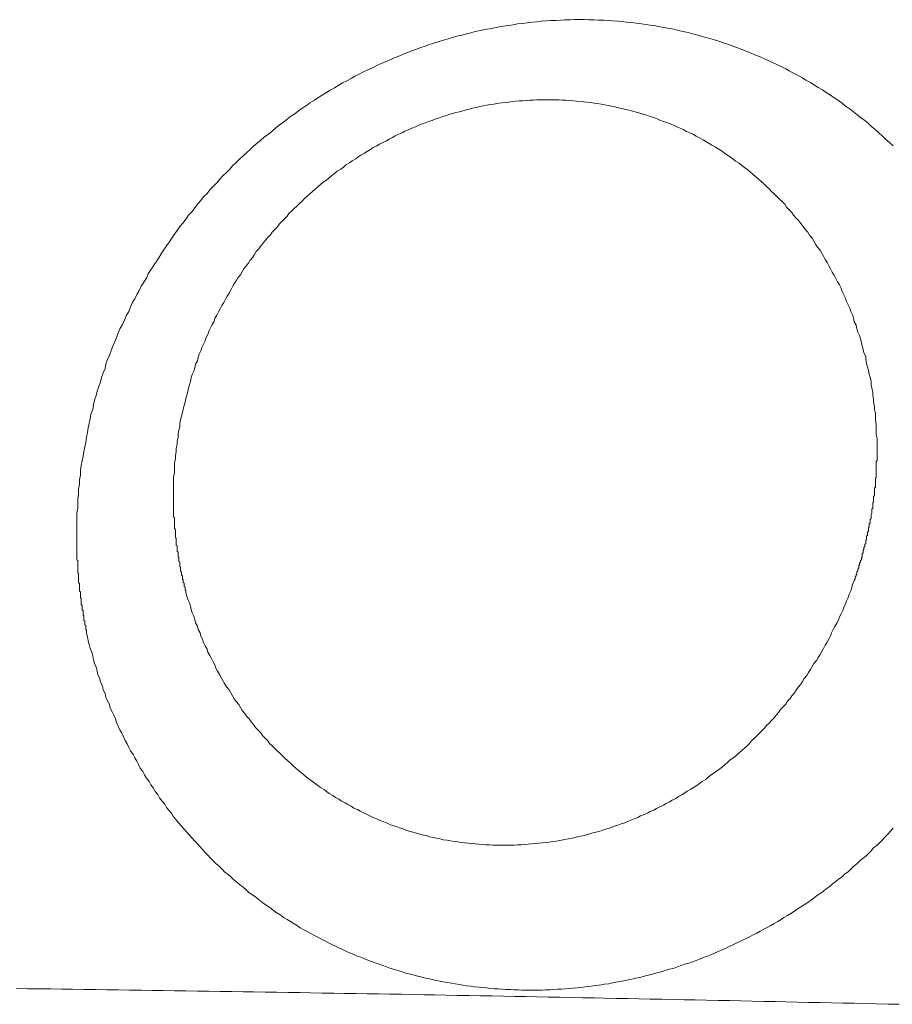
# Model space of a CAD drawing. Header units: millimetres. Extents: x -2274 to 12297, y -16157 to 26321.
# Tile 235 of 256: x -488.688 to -487.695, y -847.785 to -846.666. Entities that reach past the tile are written whole.
import ezdxf

# ---------------------------------------------------------------- set-up
doc = ezdxf.new("R2010")
doc.units = ezdxf.units.MM

msp = doc.modelspace()

# ---------------------------------------------------------------- linework, layer by layer
at = {"color": 253, "lineweight": 13}
for points in [[(-487.6945, -846.8091, 0), (-487.6985, -846.8053, 0), (-487.7025, -846.8016, 0), (-487.7065, -846.798, 0), (-487.7105, -846.7943, 0), (-487.7145, -846.7907, 0), (-487.7185, -846.7872, 0), (-487.7225, -846.7837, 0), (-487.7265, -846.7803, 0), (-487.7315, -846.7769, 0), (-487.7355, -846.7735, 0), (-487.7395, -846.7702, 0), (-487.7435, -846.7669, 0), (-487.7485, -846.7637, 0), (-487.7525, -846.7605, 0), (-487.7565, -846.7574, 0), (-487.7615, -846.7544, 0), (-487.7655, -846.7513, 0), (-487.7705, -846.7484, 0), (-487.7745, -846.7454, 0), (-487.7795, -846.7426, 0), (-487.7845, -846.7397, 0), (-487.7885, -846.7369, 0), (-487.7935, -846.7342, 0), (-487.7975, -846.7315, 0), (-487.8025, -846.7289, 0), (-487.8075, -846.7263, 0), (-487.8125, -846.7238, 0), (-487.8165, -846.7213, 0), (-487.8215, -846.7189, 0), (-487.8265, -846.7165, 0), (-487.8315, -846.7142, 0), (-487.8365, -846.7119, 0), (-487.8415, -846.7097, 0), (-487.8465, -846.7075, 0), (-487.8515, -846.7054, 0), (-487.8565, -846.7034, 0), (-487.8615, -846.7014, 0), (-487.8665, -846.6994, 0), (-487.8715, -846.6975, 0), (-487.8765, -846.6957, 0), (-487.8815, -846.6939, 0), (-487.8865, -846.6921, 0), (-487.8915, -846.6904, 0), (-487.8965, -846.6888, 0), (-487.9015, -846.6872, 0), (-487.9075, -846.6857, 0), (-487.9125, -846.6842, 0), (-487.9175, -846.6828, 0), (-487.9225, -846.6815, 0), (-487.9275, -846.6801, 0), (-487.9335, -846.6789, 0), (-487.9385, -846.6777, 0), (-487.9435, -846.6765, 0), (-487.9495, -846.6755, 0), (-487.9545, -846.6744, 0), (-487.9595, -846.6735, 0), (-487.9645, -846.6725, 0), (-487.9705, -846.6717, 0), (-487.9755, -846.6709, 0), (-487.9805, -846.6701, 0), (-487.9865, -846.6694, 0), (-487.9915, -846.6688, 0), (-487.9975, -846.6682, 0), (-488.0025, -846.6677, 0), (-488.0075, -846.6672, 0), (-488.0135, -846.6668, 0), (-488.0185, -846.6664, 0), (-488.0235, -846.6661, 0), (-488.0295, -846.6659, 0), (-488.0345, -846.6657, 0), (-488.0405, -846.6656, 0), (-488.0455, -846.6655, 0), (-488.0505, -846.6655, 0), (-488.0565, -846.6655, 0), (-488.0615, -846.6656, 0), (-488.0675, -846.6658, 0), (-488.0725, -846.666, 0), (-488.0775, -846.6663, 0), (-488.0835, -846.6666, 0), (-488.0885, -846.667, 0), (-488.0945, -846.6674, 0), (-488.0995, -846.6679, 0), (-488.1045, -846.6684, 0), (-488.1105, -846.669, 0), (-488.1155, -846.6697, 0), (-488.1215, -846.6704, 0), (-488.1265, -846.6712, 0), (-488.1315, -846.672, 0), (-488.1375, -846.6728, 0), (-488.1425, -846.6738, 0), (-488.1475, -846.6747, 0), (-488.1535, -846.6758, 0), (-488.1585, -846.6768, 0), (-488.1635, -846.678, 0), (-488.1695, -846.6791, 0), (-488.1745, -846.6804, 0), (-488.1795, -846.6817, 0), (-488.1845, -846.683, 0), (-488.1905, -846.6844, 0), (-488.1955, -846.6858, 0), (-488.2005, -846.6873, 0), (-488.2055, -846.6888, 0), (-488.2105, -846.6904, 0), (-488.2165, -846.6921, 0), (-488.2215, -846.6937, 0), (-488.2265, -846.6955, 0), (-488.2315, -846.6973, 0), (-488.2365, -846.6991, 0), (-488.2415, -846.701, 0), (-488.2465, -846.7029, 0), (-488.2515, -846.7049, 0), (-488.2565, -846.7069, 0), (-488.2615, -846.709, 0), (-488.2665, -846.7111, 0), (-488.2715, -846.7133, 0), (-488.2765, -846.7155, 0), (-488.2815, -846.7178, 0), (-488.2865, -846.7201, 0), (-488.2915, -846.7224, 0), (-488.2965, -846.7248, 0), (-488.3015, -846.7273, 0), (-488.3065, -846.7298, 0), (-488.3105, -846.7323, 0), (-488.3155, -846.7349, 0), (-488.3205, -846.7375, 0), (-488.3255, -846.7402, 0), (-488.3295, -846.7429, 0), (-488.3345, -846.7457, 0), (-488.3385, -846.7485, 0), (-488.3435, -846.7513, 0), (-488.3485, -846.7542, 0), (-488.3525, -846.7572, 0), (-488.3575, -846.7601, 0), (-488.3615, -846.7631, 0), (-488.3665, -846.7662, 0), (-488.3705, -846.7693, 0), (-488.3745, -846.7724, 0), (-488.3795, -846.7756, 0), (-488.3835, -846.7788, 0), (-488.3875, -846.7821, 0), (-488.3925, -846.7854, 0), (-488.3965, -846.7887, 0), (-488.4005, -846.7921, 0), (-488.4045, -846.7955, 0), (-488.4095, -846.799, 0), (-488.4135, -846.8025, 0), (-488.4175, -846.806, 0), (-488.4215, -846.8095, 0), (-488.4255, -846.8131, 0), (-488.4295, -846.8168, 0), (-488.4335, -846.8204, 0), (-488.4375, -846.8241, 0), (-488.4415, -846.8279, 0), (-488.4455, -846.8317, 0), (-488.4485, -846.8355, 0), (-488.4525, -846.8393, 0), (-488.4565, -846.8432, 0), (-488.4605, -846.8471, 0), (-488.4635, -846.851, 0), (-488.4675, -846.855, 0), (-488.4715, -846.859, 0), (-488.4745, -846.863, 0), (-488.4785, -846.8671, 0), (-488.4815, -846.8712, 0), (-488.4855, -846.8753, 0), (-488.4885, -846.8795, 0), (-488.4915, -846.8837, 0), (-488.4955, -846.8879, 0), (-488.4985, -846.8922, 0), (-488.5015, -846.8964, 0), (-488.5055, -846.9008, 0), (-488.5085, -846.9051, 0), (-488.5115, -846.9095, 0), (-488.5145, -846.9138, 0), (-488.5175, -846.9183, 0), (-488.5205, -846.9227, 0), (-488.5235, -846.9272, 0), (-488.5265, -846.9317, 0), (-488.5295, -846.9362, 0), (-488.5325, -846.9408, 0), (-488.5355, -846.9453, 0), (-488.5385, -846.9499, 0), (-488.5415, -846.9546, 0), (-488.5435, -846.9592, 0), (-488.5465, -846.9639, 0), (-488.5495, -846.9686, 0), (-488.5515, -846.9733, 0), (-488.5545, -846.9781, 0), (-488.5565, -846.9828, 0), (-488.5595, -846.9876, 0), (-488.5615, -846.9924, 0), (-488.5635, -846.9973, 0), (-488.5665, -847.0021, 0), (-488.5685, -847.007, 0), (-488.5705, -847.0119, 0), (-488.5735, -847.0168, 0), (-488.5755, -847.0218, 0), (-488.5775, -847.0267, 0), (-488.5795, -847.0317, 0), (-488.5815, -847.0367, 0), (-488.5835, -847.0417, 0), (-488.5855, -847.0468, 0), (-488.5875, -847.0518, 0), (-488.5895, -847.0569, 0), (-488.5905, -847.062, 0), (-488.5925, -847.0671, 0), (-488.5945, -847.0722, 0), (-488.5955, -847.0774, 0), (-488.5975, -847.0826, 0), (-488.5995, -847.0877, 0), (-488.6005, -847.0929, 0), (-488.6025, -847.0981, 0), (-488.6035, -847.1034, 0), (-488.6045, -847.1086, 0), (-488.6065, -847.1139, 0), (-488.6075, -847.1191, 0), (-488.6085, -847.1244, 0), (-488.6095, -847.1297, 0), (-488.6105, -847.135, 0), (-488.6115, -847.1403, 0), (-488.6125, -847.1457, 0), (-488.6135, -847.151, 0), (-488.6145, -847.1563, 0), (-488.6155, -847.1617, 0), (-488.6165, -847.1671, 0), (-488.6175, -847.1724, 0), (-488.6185, -847.1778, 0), (-488.6185, -847.1832, 0), (-488.6195, -847.1886, 0), (-488.6195, -847.194, 0), (-488.6205, -847.1994, 0), (-488.6205, -847.2048, 0), (-488.6215, -847.2102, 0), (-488.6215, -847.2156, 0), (-488.6215, -847.221, 0), (-488.6225, -847.2265, 0), (-488.6225, -847.2319, 0), (-488.6225, -847.2373, 0), (-488.6225, -847.2427, 0), (-488.6225, -847.2481, 0), (-488.6225, -847.2535, 0)], [(-487.7125, -847.1535, 0), (-487.7125, -847.1495, 0), (-487.7125, -847.1455, 0), (-487.7125, -847.1414, 0), (-487.7135, -847.1373, 0), (-487.7135, -847.1333, 0), (-487.7135, -847.1292, 0), (-487.7135, -847.1252, 0), (-487.7145, -847.1211, 0), (-487.7145, -847.117, 0), (-487.7145, -847.113, 0), (-487.7155, -847.1089, 0), (-487.7155, -847.1048, 0), (-487.7165, -847.1008, 0), (-487.7165, -847.0967, 0), (-487.7175, -847.0927, 0), (-487.7175, -847.0886, 0), (-487.7185, -847.0846, 0), (-487.7195, -847.0805, 0), (-487.7195, -847.0765, 0), (-487.7205, -847.0724, 0), (-487.7215, -847.0684, 0), (-487.7225, -847.0644, 0), (-487.7235, -847.0604, 0), (-487.7245, -847.0563, 0), (-487.7255, -847.0523, 0), (-487.7255, -847.0483, 0), (-487.7275, -847.0444, 0), (-487.7285, -847.0404, 0), (-487.7295, -847.0364, 0), (-487.7305, -847.0324, 0), (-487.7315, -847.0285, 0), (-487.7325, -847.0246, 0), (-487.7345, -847.0206, 0), (-487.7355, -847.0167, 0), (-487.7365, -847.0128, 0), (-487.7385, -847.0089, 0), (-487.7395, -847.005, 0), (-487.7405, -847.0012, 0), (-487.7425, -846.9973, 0), (-487.7435, -846.9935, 0), (-487.7455, -846.9897, 0), (-487.7475, -846.9859, 0), (-487.7485, -846.9821, 0), (-487.7505, -846.9783, 0), (-487.7525, -846.9745, 0), (-487.7535, -846.9708, 0), (-487.7555, -846.9671, 0), (-487.7575, -846.9634, 0), (-487.7595, -846.9597, 0), (-487.7615, -846.9561, 0), (-487.7635, -846.9524, 0), (-487.7655, -846.9488, 0), (-487.7675, -846.9452, 0), (-487.7695, -846.9416, 0), (-487.7715, -846.9381, 0), (-487.7735, -846.9345, 0), (-487.7755, -846.931, 0), (-487.7775, -846.9276, 0), (-487.7805, -846.9241, 0), (-487.7825, -846.9207, 0), (-487.7845, -846.9173, 0), (-487.7865, -846.9139, 0), (-487.7895, -846.9105, 0), (-487.7915, -846.9072, 0), (-487.7945, -846.9039, 0), (-487.7965, -846.9006, 0), (-487.7995, -846.8974, 0), (-487.8015, -846.8941, 0), (-487.8045, -846.891, 0), (-487.8075, -846.8878, 0), (-487.8095, -846.8847, 0), (-487.8125, -846.8816, 0), (-487.8155, -846.8785, 0), (-487.8175, -846.8754, 0), (-487.8205, -846.8724, 0), (-487.8235, -846.8695, 0), (-487.8265, -846.8665, 0), (-487.8295, -846.8636, 0), (-487.8325, -846.8607, 0), (-487.8355, -846.8579, 0), (-487.8385, -846.855, 0), (-487.8415, -846.8523, 0), (-487.8445, -846.8495, 0), (-487.8475, -846.8468, 0), (-487.8505, -846.8441, 0), (-487.8535, -846.8415, 0), (-487.8565, -846.8388, 0), (-487.8595, -846.8363, 0), (-487.8635, -846.8337, 0), (-487.8665, -846.8312, 0), (-487.8695, -846.8287, 0), (-487.8735, -846.8263, 0), (-487.8765, -846.8239, 0), (-487.8795, -846.8215, 0), (-487.8835, -846.8192, 0), (-487.8865, -846.8169, 0), (-487.8895, -846.8147, 0), (-487.8935, -846.8125, 0), (-487.8965, -846.8103, 0), (-487.9005, -846.8081, 0), (-487.9035, -846.8061, 0), (-487.9075, -846.804, 0), (-487.9105, -846.802, 0), (-487.9145, -846.8, 0), (-487.9185, -846.7981, 0), (-487.9215, -846.7962, 0), (-487.9255, -846.7943, 0), (-487.9295, -846.7925, 0), (-487.9325, -846.7908, 0), (-487.9365, -846.789, 0), (-487.9405, -846.7874, 0), (-487.9435, -846.7857, 0), (-487.9475, -846.7841, 0), (-487.9515, -846.7826, 0), (-487.9555, -846.7811, 0), (-487.9595, -846.7796, 0), (-487.9625, -846.7782, 0), (-487.9665, -846.7768, 0), (-487.9705, -846.7755, 0), (-487.9745, -846.7742, 0), (-487.9785, -846.773, 0), (-487.9825, -846.7718, 0), (-487.9865, -846.7706, 0), (-487.9905, -846.7695, 0), (-487.9945, -846.7685, 0), (-487.9985, -846.7675, 0), (-488.0025, -846.7665, 0), (-488.0065, -846.7656, 0), (-488.0105, -846.7647, 0), (-488.0145, -846.7639, 0), (-488.0185, -846.7631, 0), (-488.0225, -846.7623, 0), (-488.0265, -846.7616, 0), (-488.0305, -846.761, 0), (-488.0345, -846.7604, 0), (-488.0385, -846.7598, 0), (-488.0425, -846.7593, 0), (-488.0465, -846.7588, 0), (-488.0505, -846.7584, 0), (-488.0545, -846.758, 0), (-488.0585, -846.7577, 0), (-488.0625, -846.7574, 0), (-488.0665, -846.7572, 0), (-488.0705, -846.7569, 0), (-488.0745, -846.7568, 0), (-488.0785, -846.7567, 0), (-488.0825, -846.7566, 0), (-488.0875, -846.7566, 0), (-488.0915, -846.7566, 0), (-488.0955, -846.7566, 0), (-488.0995, -846.7568, 0), (-488.1035, -846.7569, 0), (-488.1075, -846.7571, 0), (-488.1115, -846.7573, 0), (-488.1155, -846.7576, 0), (-488.1195, -846.7579, 0), (-488.1235, -846.7583, 0), (-488.1275, -846.7587, 0), (-488.1315, -846.7592, 0), (-488.1355, -846.7597, 0), (-488.1395, -846.7602, 0), (-488.1445, -846.7608, 0), (-488.1485, -846.7614, 0), (-488.1525, -846.7621, 0), (-488.1565, -846.7628, 0), (-488.1605, -846.7636, 0), (-488.1645, -846.7644, 0), (-488.1685, -846.7652, 0), (-488.1725, -846.7661, 0), (-488.1765, -846.7671, 0), (-488.1795, -846.768, 0), (-488.1835, -846.769, 0), (-488.1875, -846.7701, 0), (-488.1915, -846.7712, 0), (-488.1955, -846.7723, 0), (-488.1995, -846.7735, 0), (-488.2035, -846.7747, 0), (-488.2075, -846.776, 0), (-488.2115, -846.7773, 0), (-488.2155, -846.7786, 0), (-488.2185, -846.78, 0), (-488.2225, -846.7814, 0), (-488.2265, -846.7829, 0), (-488.2305, -846.7843, 0), (-488.2345, -846.7859, 0), (-488.2375, -846.7874, 0), (-488.2415, -846.789, 0), (-488.2455, -846.7907, 0), (-488.2495, -846.7923, 0), (-488.2525, -846.794, 0), (-488.2565, -846.7958, 0), (-488.2605, -846.7976, 0), (-488.2635, -846.7994, 0), (-488.2675, -846.8012, 0), (-488.2705, -846.8031, 0), (-488.2745, -846.8051, 0), (-488.2785, -846.807, 0), (-488.2815, -846.809, 0), (-488.2855, -846.811, 0), (-488.2885, -846.8131, 0), (-488.2925, -846.8152, 0), (-488.2955, -846.8173, 0), (-488.2995, -846.8194, 0), (-488.3025, -846.8216, 0), (-488.3055, -846.8239, 0), (-488.3095, -846.8261, 0), (-488.3125, -846.8284, 0), (-488.3165, -846.8307, 0), (-488.3195, -846.8331, 0), (-488.3225, -846.8354, 0), (-488.3265, -846.8378, 0), (-488.3295, -846.8403, 0), (-488.3325, -846.8427, 0), (-488.3355, -846.8452, 0), (-488.3385, -846.8478, 0), (-488.3425, -846.8503, 0), (-488.3455, -846.8529, 0), (-488.3485, -846.8555, 0), (-488.3515, -846.8581, 0), (-488.3545, -846.8608, 0), (-488.3575, -846.8635, 0), (-488.3605, -846.8662, 0), (-488.3635, -846.869, 0), (-488.3665, -846.8717, 0), (-488.3695, -846.8745, 0), (-488.3725, -846.8774, 0), (-488.3755, -846.8802, 0), (-488.3785, -846.8831, 0), (-488.3815, -846.886, 0), (-488.3835, -846.8889, 0), (-488.3865, -846.8919, 0), (-488.3895, -846.8949, 0), (-488.3925, -846.8979, 0), (-488.3945, -846.9009, 0), (-488.3975, -846.9039, 0), (-488.4005, -846.907, 0), (-488.4025, -846.9101, 0), (-488.4055, -846.9132, 0), (-488.4085, -846.9164, 0), (-488.4105, -846.9195, 0), (-488.4135, -846.9227, 0), (-488.4155, -846.9259, 0), (-488.4185, -846.9291, 0), (-488.4205, -846.9324, 0), (-488.4225, -846.9356, 0), (-488.4255, -846.9389, 0), (-488.4275, -846.9422, 0), (-488.4305, -846.9456, 0), (-488.4325, -846.9489, 0), (-488.4345, -846.9523, 0), (-488.4365, -846.9557, 0), (-488.4395, -846.9591, 0), (-488.4415, -846.9625, 0), (-488.4435, -846.9659, 0), (-488.4455, -846.9694, 0), (-488.4475, -846.9729, 0), (-488.4495, -846.9764, 0), (-488.4515, -846.9799, 0), (-488.4535, -846.9834, 0), (-488.4555, -846.9869, 0), (-488.4575, -846.9905, 0), (-488.4595, -846.9941, 0), (-488.4615, -846.9977, 0), (-488.4635, -847.0013, 0), (-488.4655, -847.0049, 0), (-488.4665, -847.0086, 0), (-488.4685, -847.0122, 0), (-488.4705, -847.0159, 0), (-488.4725, -847.0196, 0), (-488.4735, -847.0233, 0), (-488.4755, -847.027, 0), (-488.4765, -847.0308, 0), (-488.4785, -847.0345, 0), (-488.4805, -847.0383, 0), (-488.4815, -847.0421, 0), (-488.4835, -847.0459, 0), (-488.4845, -847.0497, 0), (-488.4855, -847.0535, 0), (-488.4875, -847.0573, 0), (-488.4885, -847.0612, 0), (-488.4895, -847.065, 0), (-488.4915, -847.0689, 0), (-488.4925, -847.0728, 0), (-488.4935, -847.0767, 0), (-488.4945, -847.0806, 0), (-488.4955, -847.0845, 0), (-488.4965, -847.0884, 0), (-488.4975, -847.0924, 0), (-488.4985, -847.0963, 0), (-488.4995, -847.1003, 0), (-488.5005, -847.1043, 0), (-488.5015, -847.1082, 0), (-488.5025, -847.1122, 0), (-488.5035, -847.1162, 0), (-488.5045, -847.1203, 0), (-488.5055, -847.1243, 0), (-488.5055, -847.1283, 0), (-488.5065, -847.1323, 0), (-488.5075, -847.1364, 0), (-488.5075, -847.1404, 0), (-488.5085, -847.1445, 0), (-488.5085, -847.1486, 0), (-488.5095, -847.1526, 0), (-488.5095, -847.1567, 0), (-488.5105, -847.1608, 0), (-488.5105, -847.1649, 0), (-488.5115, -847.1689, 0), (-488.5115, -847.173, 0), (-488.5115, -847.1771, 0), (-488.5115, -847.1812, 0), (-488.5125, -847.1853, 0), (-488.5125, -847.1894, 0), (-488.5125, -847.1935, 0), (-488.5125, -847.1976, 0), (-488.5125, -847.2017, 0), (-488.5125, -847.2058, 0), (-488.5125, -847.2099, 0), (-488.5125, -847.214, 0), (-488.5125, -847.2181, 0)], [(-487.7385, -847.3036, 0), (-487.7385, -847.3025, 0), (-487.7375, -847.3014, 0), (-487.7375, -847.3002, 0), (-487.7375, -847.2991, 0), (-487.7365, -847.2979, 0), (-487.7365, -847.2968, 0), (-487.7355, -847.2957, 0), (-487.7355, -847.2945, 0), (-487.7355, -847.2934, 0), (-487.7345, -847.2922, 0), (-487.7345, -847.2911, 0), (-487.7345, -847.29, 0), (-487.7335, -847.2888, 0), (-487.7335, -847.2877, 0), (-487.7335, -847.2865, 0), (-487.7325, -847.2854, 0), (-487.7325, -847.2842, 0), (-487.7325, -847.2831, 0), (-487.7315, -847.2819, 0), (-487.7315, -847.2807, 0), (-487.7305, -847.2796, 0), (-487.7305, -847.2784, 0), (-487.7305, -847.2773, 0), (-487.7295, -847.2761, 0), (-487.7295, -847.275, 0), (-487.7295, -847.2738, 0), (-487.7295, -847.2726, 0), (-487.7285, -847.2715, 0), (-487.7285, -847.2703, 0), (-487.7285, -847.2691, 0), (-487.7275, -847.268, 0), (-487.7275, -847.2668, 0), (-487.7275, -847.2656, 0), (-487.7265, -847.2645, 0), (-487.7265, -847.2633, 0), (-487.7265, -847.2621, 0), (-487.7255, -847.261, 0), (-487.7255, -847.2598, 0), (-487.7255, -847.2586, 0), (-487.7255, -847.2575, 0), (-487.7245, -847.2563, 0), (-487.7245, -847.2551, 0), (-487.7245, -847.2539, 0), (-487.7245, -847.2527, 0), (-487.7235, -847.2516, 0), (-487.7235, -847.2504, 0), (-487.7235, -847.2492, 0), (-487.7235, -847.248, 0), (-487.7225, -847.2469, 0), (-487.7225, -847.2457, 0), (-487.7225, -847.2445, 0), (-487.7225, -847.2433, 0), (-487.7215, -847.2421, 0), (-487.7215, -847.2409, 0), (-487.7215, -847.2398, 0), (-487.7215, -847.2386, 0), (-487.7205, -847.2374, 0), (-487.7205, -847.2362, 0), (-487.7205, -847.235, 0), (-487.7205, -847.2338, 0), (-487.7195, -847.2326, 0), (-487.7195, -847.2314, 0), (-487.7195, -847.2303, 0), (-487.7195, -847.2291, 0), (-487.7195, -847.2279, 0), (-487.7185, -847.2267, 0), (-487.7185, -847.2255, 0), (-487.7185, -847.2243, 0), (-487.7185, -847.2231, 0), (-487.7185, -847.2219, 0), (-487.7175, -847.2207, 0), (-487.7175, -847.2195, 0), (-487.7175, -847.2183, 0), (-487.7175, -847.2171, 0), (-487.7175, -847.2159, 0), (-487.7175, -847.2147, 0), (-487.7165, -847.2136, 0), (-487.7165, -847.2124, 0), (-487.7165, -847.2112, 0), (-487.7165, -847.21, 0), (-487.7165, -847.2088, 0), (-487.7165, -847.2076, 0), (-487.7155, -847.2064, 0), (-487.7155, -847.2052, 0), (-487.7155, -847.204, 0), (-487.7155, -847.2028, 0), (-487.7155, -847.2016, 0), (-487.7155, -847.2004, 0), (-487.7155, -847.1992, 0), (-487.7155, -847.198, 0), (-487.7145, -847.1968, 0), (-487.7145, -847.1956, 0), (-487.7145, -847.1944, 0), (-487.7145, -847.1932, 0), (-487.7145, -847.192, 0), (-487.7145, -847.1908, 0), (-487.7145, -847.1896, 0), (-487.7145, -847.1884, 0), (-487.7145, -847.1872, 0), (-487.7135, -847.186, 0), (-487.7135, -847.1848, 0), (-487.7135, -847.1836, 0), (-487.7135, -847.1824, 0), (-487.7135, -847.1812, 0), (-487.7135, -847.18, 0), (-487.7135, -847.1788, 0), (-487.7135, -847.1776, 0), (-487.7135, -847.1764, 0), (-487.7135, -847.1752, 0), (-487.7135, -847.174, 0), (-487.7135, -847.1728, 0), (-487.7135, -847.1716, 0), (-487.7135, -847.1704, 0), (-487.7135, -847.1691, 0), (-487.7135, -847.1679, 0), (-487.7125, -847.1667, 0), (-487.7125, -847.1655, 0), (-487.7125, -847.1643, 0), (-487.7125, -847.1631, 0), (-487.7125, -847.1619, 0), (-487.7125, -847.1607, 0), (-487.7125, -847.1595, 0), (-487.7125, -847.1583, 0), (-487.7125, -847.1571, 0), (-487.7125, -847.1559, 0), (-487.7125, -847.1547, 0), (-487.7125, -847.1535, 0)], [(-488.5125, -847.2181, 0), (-488.5125, -847.2189, 0), (-488.5125, -847.2197, 0), (-488.5125, -847.2204, 0), (-488.5125, -847.2212, 0), (-488.5125, -847.222, 0), (-488.5125, -847.2228, 0), (-488.5125, -847.2236, 0), (-488.5125, -847.2244, 0), (-488.5125, -847.2252, 0), (-488.5125, -847.226, 0), (-488.5125, -847.2268, 0), (-488.5125, -847.2276, 0), (-488.5125, -847.2284, 0), (-488.5125, -847.2291, 0), (-488.5125, -847.2299, 0), (-488.5125, -847.2307, 0), (-488.5115, -847.2315, 0), (-488.5115, -847.2323, 0), (-488.5115, -847.2331, 0), (-488.5115, -847.2339, 0), (-488.5115, -847.2347, 0), (-488.5115, -847.2355, 0), (-488.5115, -847.2362, 0), (-488.5115, -847.237, 0), (-488.5115, -847.2378, 0), (-488.5115, -847.2386, 0), (-488.5115, -847.2394, 0), (-488.5115, -847.2402, 0), (-488.5115, -847.241, 0), (-488.5115, -847.2418, 0), (-488.5115, -847.2426, 0), (-488.5115, -847.2433, 0), (-488.5115, -847.2441, 0), (-488.5105, -847.2449, 0), (-488.5105, -847.2457, 0), (-488.5105, -847.2465, 0), (-488.5105, -847.2473, 0), (-488.5105, -847.2481, 0), (-488.5105, -847.2488, 0), (-488.5105, -847.2496, 0), (-488.5105, -847.2504, 0), (-488.5105, -847.2512, 0), (-488.5105, -847.252, 0), (-488.5105, -847.2528, 0), (-488.5105, -847.2536, 0), (-488.5105, -847.2543, 0), (-488.5095, -847.2551, 0), (-488.5095, -847.2559, 0), (-488.5095, -847.2567, 0), (-488.5095, -847.2575, 0), (-488.5095, -847.2583, 0), (-488.5095, -847.259, 0), (-488.5095, -847.2598, 0), (-488.5095, -847.2606, 0), (-488.5095, -847.2614, 0), (-488.5095, -847.2622, 0), (-488.5095, -847.263, 0), (-488.5085, -847.2637, 0), (-488.5085, -847.2645, 0), (-488.5085, -847.2653, 0), (-488.5085, -847.2661, 0), (-488.5085, -847.2669, 0), (-488.5085, -847.2676, 0), (-488.5085, -847.2684, 0), (-488.5085, -847.2692, 0), (-488.5085, -847.27, 0), (-488.5075, -847.2708, 0), (-488.5075, -847.2715, 0), (-488.5075, -847.2723, 0), (-488.5075, -847.2731, 0), (-488.5075, -847.2739, 0), (-488.5075, -847.2746, 0), (-488.5075, -847.2754, 0), (-488.5075, -847.2762, 0), (-488.5065, -847.277, 0), (-488.5065, -847.2777, 0), (-488.5065, -847.2785, 0), (-488.5065, -847.2793, 0), (-488.5065, -847.2801, 0), (-488.5065, -847.2808, 0), (-488.5065, -847.2816, 0), (-488.5055, -847.2824, 0), (-488.5055, -847.2832, 0), (-488.5055, -847.2839, 0), (-488.5055, -847.2847, 0), (-488.5055, -847.2855, 0), (-488.5055, -847.2863, 0), (-488.5055, -847.287, 0), (-488.5045, -847.2878, 0), (-488.5045, -847.2886, 0), (-488.5045, -847.2893, 0), (-488.5045, -847.2901, 0), (-488.5045, -847.2909, 0), (-488.5045, -847.2917, 0), (-488.5045, -847.2924, 0), (-488.5035, -847.2932, 0), (-488.5035, -847.294, 0), (-488.5035, -847.2947, 0), (-488.5035, -847.2955, 0), (-488.5035, -847.2963, 0), (-488.5035, -847.297, 0), (-488.5025, -847.2978, 0), (-488.5025, -847.2986, 0), (-488.5025, -847.2993, 0), (-488.5025, -847.3001, 0), (-488.5025, -847.3009, 0), (-488.5025, -847.3016, 0), (-488.5015, -847.3024, 0), (-488.5015, -847.3031, 0), (-488.5015, -847.3039, 0), (-488.5015, -847.3047, 0), (-488.5015, -847.3054, 0), (-488.5005, -847.3062, 0), (-488.5005, -847.307, 0), (-488.5005, -847.3077, 0), (-488.5005, -847.3085, 0), (-488.5005, -847.3092, 0), (-488.5005, -847.31, 0), (-488.4995, -847.3107, 0), (-488.4995, -847.3115, 0), (-488.4995, -847.3123, 0), (-488.4995, -847.313, 0), (-488.4995, -847.3138, 0), (-488.4985, -847.3145, 0), (-488.4985, -847.3153, 0), (-488.4985, -847.316, 0), (-488.4985, -847.3168, 0)], [(-488.6225, -847.2535, 0), (-488.6225, -847.2544, 0), (-488.6225, -847.2553, 0), (-488.6225, -847.2562, 0), (-488.6225, -847.257, 0), (-488.6225, -847.2579, 0), (-488.6225, -847.2588, 0), (-488.6225, -847.2596, 0), (-488.6225, -847.2605, 0), (-488.6225, -847.2614, 0), (-488.6225, -847.2622, 0), (-488.6225, -847.2631, 0), (-488.6225, -847.264, 0), (-488.6225, -847.2649, 0), (-488.6225, -847.2657, 0), (-488.6225, -847.2666, 0), (-488.6225, -847.2675, 0), (-488.6225, -847.2683, 0), (-488.6225, -847.2692, 0), (-488.6225, -847.2701, 0), (-488.6225, -847.2709, 0), (-488.6225, -847.2718, 0), (-488.6225, -847.2727, 0), (-488.6225, -847.2736, 0), (-488.6225, -847.2744, 0), (-488.6225, -847.2753, 0), (-488.6225, -847.2762, 0), (-488.6225, -847.277, 0), (-488.6225, -847.2779, 0), (-488.6225, -847.2788, 0), (-488.6225, -847.2796, 0), (-488.6215, -847.2805, 0), (-488.6215, -847.2814, 0), (-488.6215, -847.2822, 0), (-488.6215, -847.2831, 0), (-488.6215, -847.284, 0), (-488.6215, -847.2848, 0), (-488.6215, -847.2857, 0), (-488.6215, -847.2866, 0), (-488.6215, -847.2874, 0), (-488.6215, -847.2883, 0), (-488.6215, -847.2892, 0), (-488.6215, -847.29, 0), (-488.6215, -847.2909, 0), (-488.6215, -847.2918, 0), (-488.6215, -847.2926, 0), (-488.6215, -847.2935, 0), (-488.6215, -847.2944, 0), (-488.6205, -847.2952, 0), (-488.6205, -847.2961, 0), (-488.6205, -847.297, 0), (-488.6205, -847.2978, 0), (-488.6205, -847.2987, 0), (-488.6205, -847.2996, 0), (-488.6205, -847.3004, 0), (-488.6205, -847.3013, 0), (-488.6205, -847.3022, 0), (-488.6205, -847.303, 0), (-488.6205, -847.3039, 0), (-488.6205, -847.3047, 0), (-488.6205, -847.3056, 0), (-488.6195, -847.3065, 0), (-488.6195, -847.3073, 0), (-488.6195, -847.3082, 0), (-488.6195, -847.3091, 0), (-488.6195, -847.3099, 0), (-488.6195, -847.3108, 0), (-488.6195, -847.3117, 0), (-488.6195, -847.3125, 0), (-488.6195, -847.3134, 0), (-488.6195, -847.3142, 0), (-488.6195, -847.3151, 0), (-488.6185, -847.316, 0), (-488.6185, -847.3168, 0), (-488.6185, -847.3177, 0), (-488.6185, -847.3185, 0), (-488.6185, -847.3194, 0), (-488.6185, -847.3203, 0), (-488.6185, -847.3211, 0), (-488.6185, -847.322, 0), (-488.6185, -847.3228, 0), (-488.6175, -847.3237, 0), (-488.6175, -847.3245, 0), (-488.6175, -847.3254, 0), (-488.6175, -847.3263, 0), (-488.6175, -847.3271, 0), (-488.6175, -847.328, 0), (-488.6175, -847.3288, 0), (-488.6175, -847.3297, 0), (-488.6175, -847.3305, 0), (-488.6165, -847.3314, 0), (-488.6165, -847.3323, 0), (-488.6165, -847.3331, 0), (-488.6165, -847.334, 0), (-488.6165, -847.3348, 0), (-488.6165, -847.3357, 0), (-488.6165, -847.3365, 0), (-488.6155, -847.3374, 0), (-488.6155, -847.3382, 0), (-488.6155, -847.3391, 0), (-488.6155, -847.34, 0), (-488.6155, -847.3408, 0), (-488.6155, -847.3417, 0), (-488.6155, -847.3425, 0), (-488.6145, -847.3434, 0), (-488.6145, -847.3442, 0), (-488.6145, -847.3451, 0), (-488.6145, -847.3459, 0), (-488.6145, -847.3468, 0), (-488.6145, -847.3476, 0), (-488.6145, -847.3485, 0), (-488.6135, -847.3493, 0), (-488.6135, -847.3502, 0), (-488.6135, -847.351, 0), (-488.6135, -847.3519, 0), (-488.6135, -847.3527, 0), (-488.6135, -847.3536, 0), (-488.6125, -847.3544, 0), (-488.6125, -847.3553, 0), (-488.6125, -847.3561, 0), (-488.6125, -847.3569, 0), (-488.6125, -847.3578, 0), (-488.6125, -847.3586, 0), (-488.6115, -847.3595, 0), (-488.6115, -847.3603, 0), (-488.6115, -847.3612, 0), (-488.6115, -847.362, 0), (-488.6115, -847.3629, 0)], [(-488.4985, -847.3169, 0), (-488.4975, -847.3207, 0), (-488.4965, -847.3246, 0), (-488.4945, -847.3284, 0), (-488.4935, -847.3322, 0), (-488.4925, -847.336, 0), (-488.4915, -847.3398, 0), (-488.4895, -847.3436, 0), (-488.4885, -847.3474, 0), (-488.4875, -847.3512, 0), (-488.4855, -847.3549, 0), (-488.4845, -847.3587, 0), (-488.4825, -847.3624, 0), (-488.4815, -847.3662, 0), (-488.4795, -847.3699, 0), (-488.4785, -847.3736, 0), (-488.4765, -847.3773, 0), (-488.4745, -847.381, 0), (-488.4735, -847.3846, 0), (-488.4715, -847.3883, 0), (-488.4695, -847.3919, 0), (-488.4675, -847.3955, 0), (-488.4655, -847.3991, 0), (-488.4645, -847.4027, 0), (-488.4625, -847.4063, 0), (-488.4605, -847.4098, 0), (-488.4585, -847.4133, 0), (-488.4565, -847.4168, 0), (-488.4545, -847.4203, 0), (-488.4525, -847.4238, 0), (-488.4495, -847.4273, 0), (-488.4475, -847.4307, 0), (-488.4455, -847.4341, 0), (-488.4435, -847.4375, 0), (-488.4415, -847.4408, 0), (-488.4385, -847.4442, 0), (-488.4365, -847.4475, 0), (-488.4345, -847.4508, 0), (-488.4315, -847.4541, 0), (-488.4295, -847.4573, 0), (-488.4265, -847.4605, 0), (-488.4245, -847.4637, 0), (-488.4215, -847.4669, 0), (-488.4195, -847.47, 0), (-488.4165, -847.4731, 0), (-488.4135, -847.4762, 0), (-488.4115, -847.4793, 0), (-488.4085, -847.4823, 0), (-488.4055, -847.4853, 0), (-488.4035, -847.4883, 0), (-488.4005, -847.4912, 0), (-488.3975, -847.4941, 0), (-488.3945, -847.497, 0), (-488.3915, -847.4999, 0), (-488.3885, -847.5027, 0), (-488.3855, -847.5055, 0), (-488.3825, -847.5082, 0), (-488.3795, -847.5109, 0), (-488.3765, -847.5136, 0), (-488.3735, -847.5163, 0), (-488.3705, -847.5189, 0), (-488.3675, -847.5214, 0), (-488.3645, -847.524, 0), (-488.3615, -847.5265, 0), (-488.3585, -847.529, 0), (-488.3545, -847.5314, 0), (-488.3515, -847.5338, 0), (-488.3485, -847.5362, 0), (-488.3455, -847.5385, 0), (-488.3415, -847.5408, 0), (-488.3385, -847.5431, 0), (-488.3355, -847.5453, 0), (-488.3315, -847.5475, 0), (-488.3285, -847.5496, 0), (-488.3245, -847.5517, 0), (-488.3215, -847.5538, 0), (-488.3175, -847.5558, 0), (-488.3145, -847.5578, 0), (-488.3105, -847.5597, 0), (-488.3075, -847.5617, 0), (-488.3035, -847.5635, 0), (-488.3005, -847.5654, 0), (-488.2965, -847.5672, 0), (-488.2925, -847.5689, 0), (-488.2895, -847.5706, 0), (-488.2855, -847.5723, 0), (-488.2815, -847.5739, 0), (-488.2785, -847.5755, 0), (-488.2745, -847.5771, 0), (-488.2705, -847.5786, 0), (-488.2675, -847.5801, 0), (-488.2635, -847.5815, 0), (-488.2595, -847.5829, 0), (-488.2555, -847.5842, 0), (-488.2515, -847.5855, 0), (-488.2485, -847.5868, 0), (-488.2445, -847.588, 0), (-488.2405, -847.5891, 0), (-488.2365, -847.5903, 0), (-488.2325, -847.5913, 0), (-488.2285, -847.5924, 0), (-488.2245, -847.5934, 0), (-488.2215, -847.5943, 0), (-488.2175, -847.5952, 0), (-488.2135, -847.5961, 0), (-488.2095, -847.5969, 0), (-488.2055, -847.5977, 0), (-488.2015, -847.5984, 0), (-488.1975, -847.5991, 0), (-488.1935, -847.5997, 0), (-488.1895, -847.6003, 0), (-488.1855, -847.6008, 0), (-488.1815, -847.6013, 0), (-488.1775, -847.6018, 0), (-488.1735, -847.6022, 0), (-488.1695, -847.6026, 0), (-488.1655, -847.6029, 0), (-488.1615, -847.6032, 0), (-488.1575, -847.6034, 0), (-488.1535, -847.6036, 0), (-488.1495, -847.6038, 0), (-488.1455, -847.6039, 0), (-488.1415, -847.6039, 0), (-488.1375, -847.604, 0), (-488.1335, -847.6039, 0), (-488.1295, -847.6039, 0), (-488.1255, -847.6038, 0), (-488.1215, -847.6036, 0), (-488.1175, -847.6034, 0), (-488.1135, -847.6032, 0), (-488.1095, -847.6029, 0), (-488.1055, -847.6026, 0), (-488.1015, -847.6022, 0), (-488.0975, -847.6018, 0), (-488.0935, -847.6014, 0), (-488.0895, -847.6009, 0), (-488.0855, -847.6004, 0), (-488.0815, -847.5998, 0), (-488.0775, -847.5992, 0), (-488.0735, -847.5985, 0), (-488.0695, -847.5978, 0), (-488.0655, -847.5971, 0), (-488.0615, -847.5963, 0), (-488.0575, -847.5955, 0), (-488.0535, -847.5946, 0), (-488.0495, -847.5937, 0), (-488.0455, -847.5928, 0), (-488.0415, -847.5918, 0), (-488.0385, -847.5908, 0), (-488.0345, -847.5897, 0), (-488.0305, -847.5886, 0), (-488.0265, -847.5875, 0), (-488.0225, -847.5863, 0), (-488.0185, -847.5851, 0), (-488.0145, -847.5838, 0), (-488.0115, -847.5825, 0), (-488.0075, -847.5812, 0), (-488.0035, -847.5798, 0), (-487.9995, -847.5784, 0), (-487.9965, -847.5769, 0), (-487.9925, -847.5754, 0), (-487.9885, -847.5739, 0), (-487.9845, -847.5723, 0), (-487.9815, -847.5707, 0), (-487.9775, -847.5691, 0), (-487.9735, -847.5674, 0), (-487.9705, -847.5657, 0), (-487.9665, -847.564, 0), (-487.9635, -847.5622, 0), (-487.9595, -847.5604, 0), (-487.9555, -847.5585, 0), (-487.9525, -847.5567, 0), (-487.9485, -847.5547, 0), (-487.9455, -847.5528, 0), (-487.9415, -847.5508, 0), (-487.9385, -847.5488, 0), (-487.9345, -847.5467, 0), (-487.9315, -847.5447, 0), (-487.9285, -847.5425, 0), (-487.9245, -847.5404, 0), (-487.9215, -847.5382, 0), (-487.9175, -847.536, 0), (-487.9145, -847.5337, 0), (-487.9115, -847.5315, 0), (-487.9075, -847.5292, 0), (-487.9045, -847.5268, 0), (-487.9015, -847.5245, 0), (-487.8985, -847.5221, 0), (-487.8945, -847.5196, 0), (-487.8915, -847.5172, 0), (-487.8885, -847.5147, 0), (-487.8855, -847.5121, 0), (-487.8825, -847.5096, 0), (-487.8795, -847.507, 0), (-487.8755, -847.5044, 0), (-487.8725, -847.5018, 0), (-487.8695, -847.4991, 0), (-487.8665, -847.4964, 0), (-487.8635, -847.4937, 0), (-487.8605, -847.491, 0), (-487.8575, -847.4882, 0), (-487.8555, -847.4854, 0), (-487.8525, -847.4826, 0), (-487.8495, -847.4797, 0), (-487.8465, -847.4768, 0), (-487.8435, -847.4739, 0), (-487.8405, -847.471, 0), (-487.8385, -847.468, 0), (-487.8355, -847.4651, 0), (-487.8325, -847.4621, 0), (-487.8295, -847.459, 0), (-487.8275, -847.456, 0), (-487.8245, -847.4529, 0), (-487.8225, -847.4498, 0), (-487.8195, -847.4467, 0), (-487.8165, -847.4436, 0), (-487.8145, -847.4404, 0), (-487.8115, -847.4372, 0), (-487.8095, -847.434, 0), (-487.8065, -847.4308, 0), (-487.8045, -847.4276, 0), (-487.8025, -847.4243, 0), (-487.7995, -847.421, 0), (-487.7975, -847.4177, 0), (-487.7955, -847.4144, 0), (-487.7925, -847.4111, 0), (-487.7905, -847.4077, 0), (-487.7885, -847.4043, 0), (-487.7865, -847.4009, 0), (-487.7845, -847.3975, 0), (-487.7815, -847.3941, 0), (-487.7795, -847.3906, 0), (-487.7775, -847.3872, 0), (-487.7755, -847.3837, 0), (-487.7735, -847.3802, 0), (-487.7715, -847.3767, 0), (-487.7695, -847.3732, 0), (-487.7675, -847.3696, 0), (-487.7655, -847.3661, 0), (-487.7645, -847.3625, 0), (-487.7625, -847.3589, 0), (-487.7605, -847.3553, 0), (-487.7585, -847.3517, 0), (-487.7565, -847.3481, 0), (-487.7555, -847.3444, 0), (-487.7535, -847.3408, 0), (-487.7515, -847.3371, 0), (-487.7505, -847.3335, 0), (-487.7485, -847.3298, 0), (-487.7475, -847.3261, 0), (-487.7455, -847.3224, 0), (-487.7445, -847.3186, 0), (-487.7425, -847.3149, 0), (-487.7415, -847.3112, 0), (-487.7405, -847.3074, 0), (-487.7385, -847.3037, 0)], [(-487.6945, -847.5847, 0), (-487.6975, -847.588, 0), (-487.7005, -847.5913, 0), (-487.7035, -847.5945, 0), (-487.7065, -847.5977, 0), (-487.7095, -847.6008, 0), (-487.7125, -847.604, 0), (-487.7165, -847.6071, 0), (-487.7195, -847.6102, 0), (-487.7225, -847.6133, 0), (-487.7255, -847.6163, 0), (-487.7295, -847.6193, 0), (-487.7325, -847.6223, 0), (-487.7355, -847.6253, 0), (-487.7395, -847.6282, 0), (-487.7425, -847.6312, 0), (-487.7455, -847.6341, 0), (-487.7495, -847.6369, 0), (-487.7525, -847.6398, 0), (-487.7565, -847.6426, 0), (-487.7595, -847.6453, 0), (-487.7635, -847.6481, 0), (-487.7665, -847.6508, 0), (-487.7705, -847.6535, 0), (-487.7735, -847.6562, 0), (-487.7775, -847.6589, 0), (-487.7815, -847.6615, 0), (-487.7845, -847.6641, 0), (-487.7885, -847.6667, 0), (-487.7915, -847.6692, 0), (-487.7955, -847.6717, 0), (-487.7995, -847.6742, 0), (-487.8035, -847.6767, 0), (-487.8065, -847.6791, 0), (-487.8105, -847.6815, 0), (-487.8145, -847.6839, 0), (-487.8185, -847.6862, 0), (-487.8215, -847.6885, 0), (-487.8255, -847.6908, 0), (-487.8295, -847.6931, 0), (-487.8335, -847.6953, 0), (-487.8375, -847.6975, 0), (-487.8415, -847.6996, 0), (-487.8455, -847.7018, 0), (-487.8495, -847.7039, 0), (-487.8535, -847.706, 0), (-487.8575, -847.708, 0), (-487.8615, -847.71, 0), (-487.8655, -847.712, 0), (-487.8695, -847.714, 0), (-487.8735, -847.7159, 0), (-487.8775, -847.7178, 0), (-487.8815, -847.7196, 0), (-487.8855, -847.7215, 0), (-487.8895, -847.7233, 0), (-487.8935, -847.725, 0), (-487.8975, -847.7268, 0), (-487.9015, -847.7285, 0), (-487.9055, -847.7301, 0), (-487.9105, -847.7318, 0), (-487.9145, -847.7334, 0), (-487.9185, -847.7349, 0), (-487.9225, -847.7365, 0), (-487.9265, -847.738, 0), (-487.9315, -847.7394, 0), (-487.9355, -847.7409, 0), (-487.9395, -847.7423, 0), (-487.9435, -847.7436, 0), (-487.9485, -847.7449, 0), (-487.9525, -847.7462, 0), (-487.9565, -847.7475, 0), (-487.9615, -847.7487, 0), (-487.9655, -847.7499, 0), (-487.9695, -847.7511, 0), (-487.9745, -847.7522, 0), (-487.9785, -847.7533, 0), (-487.9825, -847.7543, 0), (-487.9875, -847.7553, 0), (-487.9915, -847.7563, 0), (-487.9955, -847.7572, 0), (-488.0005, -847.7581, 0), (-488.0045, -847.759, 0), (-488.0095, -847.7598, 0), (-488.0135, -847.7606, 0), (-488.0175, -847.7614, 0), (-488.0225, -847.7621, 0), (-488.0265, -847.7628, 0), (-488.0315, -847.7634, 0), (-488.0355, -847.764, 0), (-488.0405, -847.7646, 0), (-488.0445, -847.7651, 0), (-488.0495, -847.7656, 0), (-488.0535, -847.7661, 0), (-488.0585, -847.7665, 0), (-488.0625, -847.7669, 0), (-488.0665, -847.7672, 0), (-488.0715, -847.7676, 0), (-488.0755, -847.7678, 0), (-488.0805, -847.7681, 0), (-488.0845, -847.7683, 0), (-488.0895, -847.7684, 0), (-488.0935, -847.7686, 0), (-488.0985, -847.7686, 0), (-488.1025, -847.7687, 0), (-488.1075, -847.7687, 0), (-488.1115, -847.7687, 0), (-488.1165, -847.7686, 0), (-488.1205, -847.7685, 0), (-488.1255, -847.7684, 0), (-488.1295, -847.7682, 0), (-488.1345, -847.768, 0), (-488.1385, -847.7677, 0), (-488.1435, -847.7674, 0), (-488.1475, -847.7671, 0), (-488.1525, -847.7667, 0), (-488.1565, -847.7663, 0), (-488.1615, -847.7659, 0), (-488.1655, -847.7654, 0), (-488.1705, -847.7649, 0), (-488.1745, -847.7643, 0), (-488.1795, -847.7637, 0), (-488.1835, -847.7631, 0), (-488.1875, -847.7624, 0), (-488.1925, -847.7617, 0), (-488.1965, -847.761, 0), (-488.2015, -847.7602, 0), (-488.2055, -847.7593, 0), (-488.2095, -847.7585, 0), (-488.2145, -847.7576, 0), (-488.2185, -847.7566, 0), (-488.2235, -847.7556, 0), (-488.2275, -847.7546, 0), (-488.2315, -847.7535, 0), (-488.2365, -847.7524, 0), (-488.2405, -847.7513, 0), (-488.2445, -847.7501, 0), (-488.2495, -847.7489, 0), (-488.2535, -847.7476, 0), (-488.2575, -847.7464, 0), (-488.2625, -847.745, 0), (-488.2665, -847.7437, 0), (-488.2705, -847.7422, 0), (-488.2745, -847.7408, 0), (-488.2785, -847.7393, 0), (-488.2835, -847.7378, 0), (-488.2875, -847.7363, 0), (-488.2915, -847.7347, 0), (-488.2955, -847.733, 0), (-488.2995, -847.7314, 0), (-488.3045, -847.7297, 0), (-488.3085, -847.728, 0), (-488.3125, -847.7262, 0), (-488.3165, -847.7244, 0), (-488.3205, -847.7225, 0), (-488.3245, -847.7207, 0), (-488.3285, -847.7188, 0), (-488.3325, -847.7168, 0), (-488.3365, -847.7148, 0), (-488.3405, -847.7128, 0), (-488.3445, -847.7108, 0), (-488.3485, -847.7087, 0), (-488.3525, -847.7066, 0), (-488.3565, -847.7044, 0), (-488.3605, -847.7022, 0), (-488.3645, -847.7, 0), (-488.3685, -847.6978, 0), (-488.3715, -847.6955, 0), (-488.3755, -847.6932, 0), (-488.3795, -847.6908, 0), (-488.3835, -847.6884, 0), (-488.3875, -847.686, 0), (-488.3905, -847.6835, 0), (-488.3945, -847.6811, 0), (-488.3985, -847.6785, 0), (-488.4015, -847.676, 0), (-488.4055, -847.6734, 0), (-488.4095, -847.6708, 0), (-488.4125, -847.6682, 0), (-488.4165, -847.6655, 0), (-488.4195, -847.6628, 0), (-488.4235, -847.66, 0), (-488.4275, -847.6573, 0), (-488.4305, -847.6545, 0), (-488.4335, -847.6517, 0), (-488.4375, -847.6488, 0), (-488.4405, -847.6459, 0), (-488.4445, -847.643, 0), (-488.4475, -847.64, 0), (-488.4505, -847.6371, 0), (-488.4545, -847.6341, 0), (-488.4575, -847.631, 0), (-488.4605, -847.628, 0), (-488.4645, -847.6249, 0), (-488.4675, -847.6218, 0), (-488.4705, -847.6186, 0), (-488.4735, -847.6154, 0), (-488.4765, -847.6122, 0), (-488.4795, -847.609, 0), (-488.4825, -847.6058, 0), (-488.4855, -847.6025, 0), (-488.4885, -847.5992, 0), (-488.4915, -847.5958, 0), (-488.4945, -847.5925, 0), (-488.4975, -847.5891, 0), (-488.5005, -847.5857, 0), (-488.5035, -847.5822, 0), (-488.5065, -847.5788, 0), (-488.5095, -847.5753, 0), (-488.5125, -847.5718, 0), (-488.5145, -847.5682, 0), (-488.5175, -847.5647, 0), (-488.5205, -847.5611, 0), (-488.5225, -847.5575, 0), (-488.5255, -847.5538, 0), (-488.5285, -847.5502, 0), (-488.5305, -847.5465, 0), (-488.5335, -847.5428, 0), (-488.5355, -847.5391, 0), (-488.5385, -847.5353, 0), (-488.5405, -847.5316, 0), (-488.5435, -847.5278, 0), (-488.5455, -847.524, 0), (-488.5475, -847.5201, 0), (-488.5505, -847.5163, 0), (-488.5525, -847.5124, 0), (-488.5545, -847.5085, 0), (-488.5565, -847.5046, 0), (-488.5585, -847.5007, 0), (-488.5615, -847.4967, 0), (-488.5635, -847.4928, 0), (-488.5655, -847.4888, 0), (-488.5675, -847.4848, 0), (-488.5695, -847.4808, 0), (-488.5715, -847.4767, 0), (-488.5735, -847.4727, 0), (-488.5755, -847.4686, 0), (-488.5775, -847.4645, 0), (-488.5785, -847.4604, 0), (-488.5805, -847.4563, 0), (-488.5825, -847.4522, 0), (-488.5845, -847.4481, 0), (-488.5855, -847.4439, 0), (-488.5875, -847.4397, 0), (-488.5895, -847.4356, 0), (-488.5905, -847.4314, 0), (-488.5925, -847.4272, 0), (-488.5935, -847.4229, 0), (-488.5955, -847.4187, 0), (-488.5965, -847.4145, 0), (-488.5985, -847.4102, 0), (-488.5995, -847.406, 0), (-488.6005, -847.4017, 0), (-488.6025, -847.3974, 0), (-488.6035, -847.3931, 0), (-488.6045, -847.3888, 0), (-488.6055, -847.3845, 0), (-488.6075, -847.3802, 0), (-488.6085, -847.3759, 0), (-488.6095, -847.3716, 0), (-488.6105, -847.3672, 0), (-488.6115, -847.3629, 0)], [(-488.6915, -847.7669, 0), (-488.6785, -847.7671, 0), (-488.6655, -847.7673, 0), (-488.6525, -847.7674, 0), (-488.6395, -847.7676, 0), (-488.6275, -847.7678, 0), (-488.6145, -847.7679, 0), (-488.6015, -847.7681, 0), (-488.5885, -847.7683, 0), (-488.5755, -847.7685, 0), (-488.5625, -847.7686, 0), (-488.5495, -847.7688, 0), (-488.5365, -847.769, 0), (-488.5245, -847.7692, 0), (-488.5115, -847.7694, 0), (-488.4985, -847.7696, 0), (-488.4855, -847.7698, 0), (-488.4725, -847.77, 0), (-488.4595, -847.7702, 0), (-488.4465, -847.7703, 0), (-488.4335, -847.7705, 0), (-488.4215, -847.7708, 0), (-488.4085, -847.771, 0), (-488.3955, -847.7712, 0), (-488.3825, -847.7714, 0), (-488.3695, -847.7716, 0), (-488.3565, -847.7718, 0), (-488.3435, -847.772, 0), (-488.3305, -847.7722, 0), (-488.3185, -847.7724, 0), (-488.3055, -847.7726, 0), (-488.2925, -847.7729, 0), (-488.2795, -847.7731, 0), (-488.2665, -847.7733, 0), (-488.2535, -847.7735, 0), (-488.2405, -847.7738, 0), (-488.2275, -847.774, 0), (-488.2155, -847.7742, 0), (-488.2025, -847.7744, 0), (-488.1895, -847.7747, 0), (-488.1765, -847.7749, 0), (-488.1635, -847.7752, 0), (-488.1505, -847.7754, 0), (-488.1375, -847.7756, 0), (-488.1245, -847.7759, 0), (-488.1125, -847.7761, 0), (-488.0995, -847.7764, 0), (-488.0865, -847.7766, 0), (-488.0735, -847.7768, 0), (-488.0605, -847.7771, 0), (-488.0475, -847.7773, 0), (-488.0345, -847.7776, 0), (-488.0225, -847.7779, 0), (-488.0095, -847.7781, 0), (-487.9965, -847.7784, 0), (-487.9835, -847.7786, 0), (-487.9705, -847.7789, 0), (-487.9575, -847.7791, 0), (-487.9445, -847.7794, 0), (-487.9315, -847.7797, 0), (-487.9195, -847.7799, 0), (-487.9065, -847.7802, 0), (-487.8935, -847.7804, 0), (-487.8805, -847.7807, 0), (-487.8675, -847.781, 0), (-487.8545, -847.7812, 0), (-487.8415, -847.7815, 0), (-487.8285, -847.7818, 0), (-487.8165, -847.782, 0), (-487.8035, -847.7823, 0), (-487.7905, -847.7826, 0), (-487.7775, -847.7829, 0), (-487.7645, -847.7831, 0), (-487.7515, -847.7834, 0), (-487.7385, -847.7837, 0), (-487.7255, -847.784, 0), (-487.7135, -847.7842, 0), (-487.7005, -847.7845, 0), (-487.6875, -847.7848, 0)]]:
    msp.add_polyline3d(points, dxfattribs=at)

doc.saveas('drawing.dxf')
